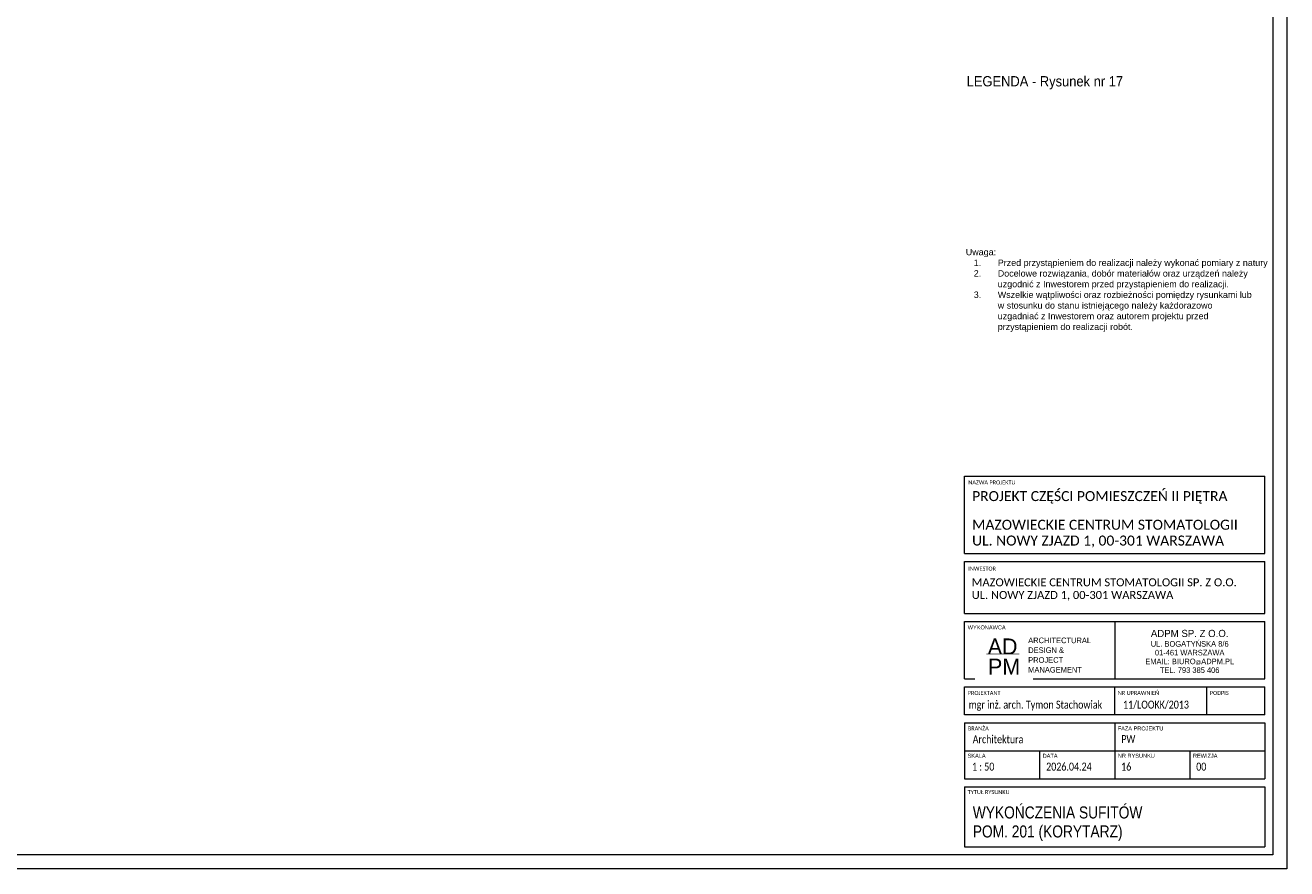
# Model space of a CAD drawing. Header units: centimetres. Extents: x 695802 to 711011, y 25963 to 44188.
# Tile 20 of 157: x 704576 to 706153, y 28207 to 29262. Entities that reach past the tile are written whole.
import ezdxf

# ---------------------------------------------------------------- set-up
doc = ezdxf.new("R2010")
doc.units = ezdxf.units.CM
doc.layers.get('0').update_dxf_attribs({"lineweight": 9})
doc.layers.add('Obrys powierzchni', color=50, linetype='Continuous', lineweight=9, plot=False)
for name, color, linetype, lineweight in [('Opis', 102, 'Continuous', 9), ('S3_opisy', 171, 'Continuous', 5), ('S3_ramka', 7, 'Continuous', 5)]:
    doc.layers.add(name, color=color, linetype=linetype, lineweight=lineweight)
doc.styles.add('Arial Narrow_4', font='ARIALN.TTF', dxfattribs={"height": 0.2})
doc.styles.add('Arial Narrow_5', font='ARIALN.TTF', dxfattribs={"height": 0.3})
doc.styles.add('Arial Narrow_7', font='ARIALN.TTF', dxfattribs={"height": 0.25})
doc.styles.add('Arial_4', font='arial.ttf', dxfattribs={"height": 0.1})
doc.styles.add('Arial_5', font='arial.ttf', dxfattribs={"height": 0.15})
doc.styles.add('ARIELCE', font='arial.ttf', dxfattribs={"width": 0.9})
doc.styles.get("Standard").update_dxf_attribs({"font": 'romans.shx'})

# ---------------------------------------------------------------- blocks, each defined once
blk = doc.blocks.new('zw$7FBA')
at = {"lineweight": 0, "ltscale": 1.6}
blk.add_line((-197.5, 291.4), (-197.5, 219.8), dxfattribs=at)
at = {"layer": 'S3_ramka'}
for p, q in [((-385, 376.4), (-385, 473.1)), ((-385, 473.1), (-10, 473.1)), ((-10, 376.4), (-10, 473.1)), ((-385, 376.4), (-10, 376.4)), ((-385, 301.4), (-385, 366.4)), ((-385, 366.4), (-10, 366.4)), ((-10, 301.4), (-10, 366.4)), ((-385, 301.4), (-10, 301.4)), ((-385, 291.4), (-10, 291.4)), ((-385, 219.8), (-385, 291.4)), ((-10, 219.8), (-10, 291.4)), ((-385, 219.8), (-10, 219.8)), ((-385, 174.8), (-385, 209.8)), ((-385, 209.8), (-10, 209.8)), ((-197.5, 174.8), (-197.5, 209.8)), ((-82.5, 174.8), (-82.5, 209.8)), ((-10, 174.8), (-10, 209.8)), ((-10, 174.8), (-385, 174.8)), ((-385, 164.8), (-385, 94.8)), ((-385, 164.8), (-10, 164.8)), ((-197.5, 164.8), (-197.5, 94.8)), ((-10, 164.8), (-10, 94.8)), ((-385, 129.8), (-10, 129.8)), ((-385, 94.8), (-10, 94.8)), ((-385, 84.8), (-385, 10)), ((-385, 84.8), (-10, 84.8)), ((-10, 84.8), (-10, 10)), ((-385, 10), (-10, 10))]:
    blk.add_line(p, q, dxfattribs=at)
for s, insert, char_height, width, attachment_point, line_spacing_factor, style in [('{\\A1;\\fCalibri Light|b0|i0|c238|p34;\\C7;MAZOWIECKIE CENTRUM STOMATOLOGII\\PUL. NOWY ZJAZD 1, 00-301 WARSZAWA}', (-375.7, 418.8), 12.5, 331.75, 1, 0.949189, 'Arial Narrow_7'), ('{\\A1;\\fCalibri Light|b0|i0|c238|p34;\\C7;MAZOWIECKIE CENTRUM STOMATOLOGII SP. Z O.O.\\PUL. NOWY ZJAZD 1, 00-301 WARSZAWA}', (-376.1, 345.6), 10, 380.079, 1, 0.949189, 'Arial Narrow_4'), ('\\pxsm1.05,qc;{\\fTw Cen MT|b0|i0|c238|p34;AD}', (-337.5, 260.4), 20, 52.507, 5, 0.936439, 'Arial_5'), ('\\pxqc,t7.937503,15.874997,23.8125,31.750003,39.687497,47.625,55.562504,63.499997,71.4375,79.375003,87.312497,95.25,103.187503,111.124997,119.0625,127.000003,134.937497,142.875,150.812503,158.749997,166.6875,174.625003,182.562497,190.5,198.437503,206.374997,214.3125,222.250004,230.187497,238.125,246.062503,253.999997;{\\fTw Cen MT|b0|i0|c238|p34;\\H1.125x;ADPM SP. Z O.O.\\P\\H0.777778x;UL. BOGATYŃSKA 8/6 \\P01-461 WARSZAWA\\PEMAIL: BIURO\\H0.714286x;@\\H1.4x;ADPM.PL\\PTEL. 793 385 406}', (-103.8, 254.2), 8, 187.5, 5, 0.936439, 'Arial_5')]:
    blk.add_mtext(s, dxfattribs=dict(at, insert=insert, char_height=char_height, width=width, attachment_point=attachment_point, line_spacing_factor=line_spacing_factor, style=style))
at = {"layer": 'S3_ramka', "char_height": 5, "attachment_point": 1, "style": 'Arial_4', "bg_fill": 3, "box_fill_scale": 1.25, "bg_fill_color": 256, "bg_fill_true_color": 13158600, "bg_fill_transparency": 0}
for s, insert, width, line_spacing_factor in [('\\pxt12.7,25.4,38.1,50.8,63.5,76.2,88.9,101.6,114.3,127,139.7,152.4,165.1,177.8,190.5,203.2,215.9,228.6,241.3,254,266.7,279.4,292.1,304.8,317.5,330.2,342.9,355.6,368.3,381,393.7,406.4;{\\fCalibri|b0|i0|c238|p34;NAZWA PROJEKTU}', (-380.4, 467.9), 95.6, 0.936439), ('\\pxt12.7,25.4,38.1,50.8,63.5,76.2,88.9,101.6,114.3,127,139.7,152.4,165.1,177.8,190.5,203.2,215.9,228.6,241.3,254,266.7,279.4,292.1,304.8,317.5,330.2,342.9,355.6,368.3,381,393.7,406.4;{\\fCalibri|b0|i0|c238|p34;INWESTOR }', (-380.4, 360.2), 98.25, 0.936439), ('{\\fCalibri|b0|i0|c238|p34;}WYKONAWCA', (-381.1, 286.7), 98.25, 0.936439), ('\\pxt12.7,25.4,38.1,50.8,63.5,76.2,88.9,101.6,114.3,127,139.7,152.4,165.1,177.8,190.5,203.2,215.9,228.6,241.3,254,266.7,279.4,292.1,304.8,317.5,330.2,342.9,355.6,368.3,381,393.7,406.4;{\\fCalibri|b0|i0|c238|p34;PROJEKTANT}', (-381.1, 204.8), 94.25, 0.936439), ('\\pxt12.7,25.4,38.1,50.8,63.5,76.2,88.9,101.6,114.3,127,139.7,152.4,165.1,177.8,190.5,203.2,215.9,228.6,241.3,254,266.7,279.4,292.1,304.8,317.5,330.2,342.9,355.6,368.3,381,393.7,406.4;{\\fCalibri|b0|i0|c238|p34;NR UPRAWNIEŃ}', (-193.6, 204.8), 94.25, 0.936439), ('\\pxt12.7,25.4,38.1,50.8,63.5,76.2,88.9,101.6,114.3,127,139.7,152.4,165.1,177.8,190.5,203.2,215.9,228.6,241.3,254,266.7,279.4,292.1,304.8,317.5,330.2,342.9,355.6,368.3,381,393.7,406.4;{\\fCalibri|b0|i0|c238|p34;PODPIS}', (-78.6, 204.8), 55.45, 0.936439), ('\\pxt1.25,2.5,3.75,5,6.25,7.5,8.75,10,11.25,12.5,13.75,15,16.25,17.5,18.75,20,21.25,22.5,23.75,25,26.25,27.5,28.75,30,31.25,32.5,33.75,35,36.25,37.5,38.75,40;{\\fCalibri|b0|i0|c238|p34;BRANŻA}', (-381, 160.4), 94.25, 0.949189), ('\\pxt1.25,2.5,3.75,5,6.25,7.5,8.75,10,11.25,12.5,13.75,15,16.25,17.5,18.75,20,21.25,22.5,23.75,25,26.25,27.5,28.75,30,31.25,32.5,33.75,35,36.25,37.5,38.75,40;{FAZA PROJEKTU}', (-193.7, 160.4), 94.25, 0.949189), ('\\pxt1.25,2.5,3.75,5,6.25,7.5,8.75,10,11.25,12.5,13.75,15,16.25,17.5,18.75,20,21.25,22.5,23.75,25,26.25,27.5,28.75,30,31.25,32.5,33.75,35,36.25,37.5,38.75,40;{SKALA}', (-381.3, 126.3), 94.25, 0.949189), ('\\pxt1.25,2.5,3.75,5,6.25,7.5,8.75,10,11.25,12.5,13.75,15,16.25,17.5,18.75,20,21.25,22.5,23.75,25,26.25,27.5,28.75,30,31.25,32.5,33.75,35,36.25,37.5,38.75,40;NR RYSUNKU', (-193.5, 126.3), 94.25, 0.949189), ('\\pxt1.25,2.5,3.75,5,6.25,7.5,8.75,10,11.25,12.5,13.75,15,16.25,17.5,18.75,20,21.25,22.5,23.75,25,26.25,27.5,28.75,30,31.25,32.5,33.75,35,36.25,37.5,38.75,40;{\\fCalibri|b0|i0|c238|p34;TYTUŁ RYSUNKU }', (-381.1, 80.9), 94.25, 0.949189)]:
    blk.add_mtext(s, dxfattribs=dict(at, insert=insert, width=width, line_spacing_factor=line_spacing_factor))
at = {"layer": 'S3_ramka', "insert": (-335.7, 235.2), "char_height": 20, "width": 52.507, "attachment_point": 5, "line_spacing_factor": 0.936439, "style": 'Arial_5', "bg_fill": 2}
blk.add_mtext('{\\fTw Cen MT|b0|i0|c238|p34;PM}', dxfattribs=at)
at = {"lineweight": 0, "ltscale": 1.6, "const_width": 0.7}
blk.add_lwpolyline([(-358, 251.1), (-316.7, 251.1)], dxfattribs=at)
at = {"layer": 'S3_ramka'}
for p, q in [((-291.3, 129.8), (-291.3, 94.3)), ((-103.8, 129.8), (-103.8, 94.8))]:
    blk.add_line(p, q, dxfattribs=at)
for s, insert, char_height, width, attachment_point, line_spacing_factor, style in [('\\pxql;{\\fCalibri Light|b0|i0|c238|p34;PROJEKT CZĘŚCI POMIESZCZEŃ II PIĘTRA}', (-375.7, 454.6), 12.5, 352.9, 1, 0.949189, 'Arial Narrow_7'), ('\\pxsm1.05,ql;{\\fTw Cen MT|b0|i0|c238|p34;ARCHITECTURAL\\PDESIGN &\\PPROJECT\\PMANAGEMENT}', (-233.6, 249.6), 7, 143.965, 5, 0.936439, 'Arial_5'), ('\\pxql;{\\A1;\\fCalibri Light|b0|i0|c238|p34;\\W0.8;\\C7;mgr inż. arch. Tymon Stachowiak}', (-379.9, 192.7), 10, 199.383, 1, 0.949189, 'Arial Narrow_4'), ('\\pxql;{\\A1;\\fCalibri Light|b0|i0|c238|p34;\\W0.8;\\C7;11/LOOKK/2013}', (-187, 192.7), 10, 123.723, 1, 0.949189, 'Arial Narrow_4'), ('\\pxt6.35,12.7,19.05,25.4,31.75,38.1,44.45,50.8,57.15,63.5,69.85,76.2,82.55,88.9,95.25,101.6,107.95,114.3,120.65,127,133.35,139.7,146.05,152.4,158.75,165.1,171.45,177.8,184.15,190.5,196.85,203.2;{\\fCalibri|b0|i0|c238|p34;\\W0.8;Architektura}', (-374.9, 149.4), 10, 141.9, 1, 0.949189, 'Arial Narrow_4')]:
    blk.add_mtext(s, dxfattribs=dict(at, insert=insert, char_height=char_height, width=width, attachment_point=attachment_point, line_spacing_factor=line_spacing_factor, style=style))
at = {"layer": 'S3_ramka', "char_height": 5, "attachment_point": 1, "line_spacing_factor": 0.949189, "style": 'Arial_4', "bg_fill": 3, "box_fill_scale": 1.25, "bg_fill_color": 256, "bg_fill_true_color": 13158600, "bg_fill_transparency": 0}
for s, insert, width in [('\\pxt1.25,2.5,3.75,5,6.25,7.5,8.75,10,11.25,12.5,13.75,15,16.25,17.5,18.75,20,21.25,22.5,23.75,25,26.25,27.5,28.75,30,31.25,32.5,33.75,35,36.25,37.5,38.75,40;DATA', (-287.5, 126.3), 56.775), ('\\pxt1.25,2.5,3.75,5,6.25,7.5,8.75,10,11.25,12.5,13.75,15,16.25,17.5,18.75,20,21.25,22.5,23.75,25,26.25,27.5,28.75,30,31.25,32.5,33.75,35,36.25,37.5,38.75,40;REWIZJA', (-99.7, 126.3), 64.44)]:
    blk.add_mtext(s, dxfattribs=dict(at, insert=insert, width=width))

msp = doc.modelspace()

# ---------------------------------------------------------------- linework, layer by layer
at = {"layer": 'Obrys powierzchni', "ltscale": 1.6}
for points in [[(703182.6, 28207.3), (703182.6, 30307.3), (706152.6, 30307.3), (706152.6, 28207.3)], [(703200.1, 28224.8), (703200.1, 30289.8), (706135.1, 30289.8), (706135.1, 28224.8)]]:
    msp.add_lwpolyline(points, close=True, dxfattribs=at)

# ---------------------------------------------------------------- texts
at = {"layer": 'Opis', "insert": (705752.6, 29198.1), "char_height": 14, "width": 724.063, "attachment_point": 1, "rotation": 359.981, "style": 'ARIELCE'}
msp.add_mtext('\\pxsm1,ql;{\\fArial|b0|i0|c238|p34;\\H0.916668x;LEGENDA - Rysunek nr 17}', dxfattribs=at)
at = {"layer": 'S3_opisy', "ltscale": 1.6, "insert": (705751.5, 28982.2), "char_height": 10, "width": 361.023, "attachment_point": 1}
msp.add_mtext('\\pxql;{\\A1;\\fArial|b0|i0|c238|p34;\\H0.8x;Uwaga:\\P\\pi-3,l4,t4;1.^IPrzed przystąpieniem do realizacji należy wykonać pomiary z natury \\P2.^IDocelowe rozwiązania, dobór materiałów oraz urządzeń należy uzgodnić z Inwestorem przed przystąpieniem do realizacji.\\P3.^IWszelkie wątpliwości oraz rozbieżności pomiędzy rysunkami lub w stosunku do stanu istniejącego należy każdorazowo uzgadniać z Inwestorem oraz autorem projektu przed przystąpieniem do realizacji robót.}', dxfattribs=at)
at = {"layer": 'S3_ramka', "insert": (705760.3, 28263.6), "char_height": 15, "width": 343.65, "attachment_point": 4, "line_spacing_factor": 0.949189, "style": 'Arial Narrow_5'}
msp.add_mtext('\\pxt4.23333,8.46667,12.7,16.93333,21.16667,25.4,29.63333,33.86667,38.1,42.33333,46.56667,50.8,55.03333,59.26667,63.5,67.73333,71.96667,76.2,80.43333,84.66667,88.9,93.13333,97.36667,101.6,105.83333,110.06667,114.3,118.53333,122.76667,127,131.23333,135.46667;{\\fArial Narrow|b0|i0|c1|p34;WYKOŃCZENIA SUFITÓW}\\PPOM. 201 (KORYTARZ)', dxfattribs=at)

# ---------------------------------------------------------------- next in the draw order: texts
at = {"layer": 'S3_ramka', "char_height": 10, "line_spacing_factor": 0.949189, "style": 'Arial Narrow_4', "bg_fill": 2}
for s, insert, width, attachment_point in [('\\pxt6.35,12.7,19.05,25.4,31.75,38.1,44.45,50.8,57.15,63.5,69.85,76.2,82.55,88.9,95.25,101.6,107.95,114.3,120.65,127,133.35,139.7,146.05,152.4,158.75,165.1,171.45,177.8,184.15,190.5,196.85,203.2;{\\fCalibri|b0|i0|c238|p34;\\W0.8;PW}', (705945.8, 28374.5), 141.9, 1), ('\\pxql,t6.35,12.7,19.05,25.4,31.75,38.1,44.45,50.8,57.15,63.5,69.85,76.2,82.55,88.9,95.25,101.6,107.95,114.3,120.65,127,133.35,139.7,146.05,152.4,158.75,165.1,171.45,177.8,184.15,190.5,196.85,203.2;{\\fCalibri|b0|i0|c238|p34;\\W0.8; 1 : 50}', (705801.8, 28340), 90.65, 2)]:
    msp.add_mtext(s, dxfattribs=dict(at, insert=insert, width=width, attachment_point=attachment_point))

# ---------------------------------------------------------------- next in the draw order: texts
at = {"layer": 'S3_ramka', "insert": (705897.3, 28340), "char_height": 10, "width": 90.65, "attachment_point": 2, "line_spacing_factor": 0.949189, "style": 'Arial Narrow_4'}
msp.add_mtext('\\pxql,t6.35,12.7,19.05,25.4,31.75,38.1,44.45,50.8,57.15,63.5,69.85,76.2,82.55,88.9,95.25,101.6,107.95,114.3,120.65,127,133.35,139.7,146.05,152.4,158.75,165.1,171.45,177.8,184.15,190.5,196.85,203.2;{\\fCalibri|b0|i0|c238|p34;\\W0.8;2026.04.24}', dxfattribs=at)

# ---------------------------------------------------------------- next in the draw order: block references
at = {"ltscale": 1.6}
msp.add_blockref('zw$7FBA', (706135.1, 28224.8), dxfattribs=at)

# ---------------------------------------------------------------- next in the draw order: texts
at = {"layer": 'S3_ramka', "char_height": 10, "width": 90.65, "attachment_point": 2, "line_spacing_factor": 0.949189, "style": 'Arial Narrow_4'}
for s, insert in [('\\pxql,t6.35,12.7,19.05,25.4,31.75,38.1,44.45,50.8,57.15,63.5,69.85,76.2,82.55,88.9,95.25,101.6,107.95,114.3,120.65,127,133.35,139.7,146.05,152.4,158.75,165.1,171.45,177.8,184.15,190.5,196.85,203.2;{\\fCalibri|b0|i0|c238|p34;\\W0.8;16}', (705991, 28340)), ('\\pxql,t6.35,12.7,19.05,25.4,31.75,38.1,44.45,50.8,57.15,63.5,69.85,76.2,82.55,88.9,95.25,101.6,107.95,114.3,120.65,127,133.35,139.7,146.05,152.4,158.75,165.1,171.45,177.8,184.15,190.5,196.85,203.2;{\\fCalibri|b0|i0|c238|p34;\\W0.8;00}', (706084.8, 28340))]:
    msp.add_mtext(s, dxfattribs=dict(at, insert=insert))

doc.saveas('drawing.dxf')
